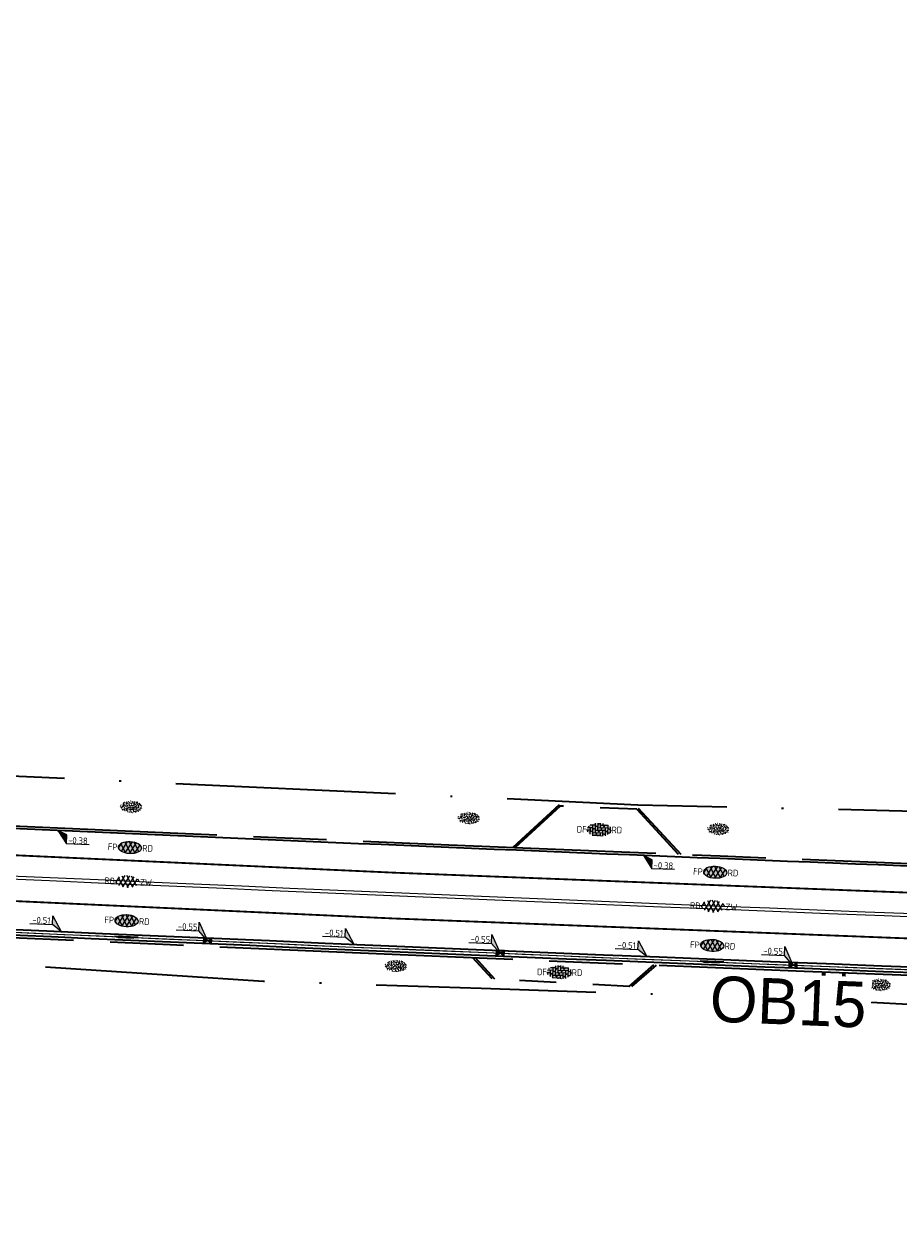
# Model space of a CAD drawing. Header units: metres. Extents: x 0 to 269924, y 0 to 933292.
# Tile 123 of 247: x 133864 to 133912, y 466501 to 466568. Entities that reach past the tile are written whole.
import ezdxf
from ezdxf import colors
from ezdxf.entities.mleader import LeaderData, LeaderLine
from ezdxf.enums import TextEntityAlignment as Align
from ezdxf.math import Vec2, Vec3

# ---------------------------------------------------------------- set-up
doc = ezdxf.new("R2018")
doc.units = ezdxf.units.M
for name, pattern in [('VH-OPSLUITBAND_100X200', [16, 8, -2, 4, -2]), ('VH-OPSLUITBAND_150X250', [24, 16, -2, 4, -2]), ('VW-1-1_STREEP', [2, 1, -1]), ('XX-HIDDEN', [4, 2, -2]), ('XX-PROJECTGRENS', [18, 12, -3, 0, -3])]:
    doc.linetypes.add(name, pattern=pattern)
doc.layers.add('N-WE-GR-GRAS-S', color=7, linetype='Continuous', lineweight=18, true_color=0x00a500)
doc.layers.add('N-WE-RI-HWA_KOLK-S', color=150, linetype='Continuous', lineweight=25, true_color=0x007fff)
for name, color, linetype, lineweight in [('N-WE-KG-GRENS_PROJECT-G', 7, 'XX-PROJECTGRENS', 35), ('N-WE-KL-ET_LS_OV_LICHTMAST-S', 190, 'Continuous', 25), ('N-WE-VH-GOOT-S', 170, 'Continuous', 18), ('N-WE-VH-GOOT_STRAATBAKSTEEN-G', 170, 'Continuous', 35), ('N-WE-VH-KANTOPSLUITING-T18', 10, 'Continuous', 18), ('N-WE-VH-KANTOPSLUITING_OPSLUITBAND_100X200-G', 150, 'VH-OPSLUITBAND_100X200', 35), ('N-WE-VH-KANTOPSLUITING_OPSLUITBAND_150X250-G', 150, 'VH-OPSLUITBAND_150X250', 35), ('N-WE-VH-KANTOPSLUITING_VOORKANTBAND-G', 50, 'Continuous', 35), ('N-WE-VH-MATERIAALGRENS-G', 7, 'XX-HIDDEN', 35), ('N-WE-VH-VERHARDING-T18', 10, 'Continuous', 18), ('N-WE-VH-VERHARDING_ASFALT-S', 7, 'Continuous', 18), ('N-WE-VH-VERHARDING_STRAATBAKSTEEN-S', 7, 'Continuous', 18), ('N-WE-VW-MARKERING_LANGS_STREEP_11_010-G', 7, 'VW-1-1_STREEP', 13), ('X-XX-AL-HOOGTELABEL-S', 7, 'Continuous', 25)]:
    doc.layers.add(name, color=color, linetype=linetype, lineweight=lineweight)
doc.layers.add('X-XX-AL-HULPLIJN-G', color=30, linetype='Continuous', lineweight=18, plot=False)
doc.styles.add('NLCS-ISO', font='NLCS-ISO.ttf')
doc.styles.add('NLCS-ISO-M200-T18', font='NLCS-ISO.ttf', dxfattribs={"height": 0.36})
doc.styles.get("Standard").update_dxf_attribs({"font": 'romand.shx'})

# ---------------------------------------------------------------- blocks, each defined once
blk = doc.blocks.new('*U139')
for p, q in [((2.19, -1.58), (0, 0)), ((0, 0), (1.7, -3.93)), ((1.7, -3.93), (2.19, -1.58)), ((7.77, -5.19), (1.7, -3.93))]:
    blk.add_line(p, q)
blk.add_solid([(2.19, -1.58), (0, 0), (1.7, -3.93)])
at = {"style": 'NLCS-ISO'}
blk.add_attdef('...', text='', height=1.8, rotation=348.3054, dxfattribs=at).set_placement((4.65, -4.97), align=Align.BOTTOM_CENTER)
blk = doc.blocks.new('SVH-GOOT_SYMBOOL-SO')
at = {"color": 7, "linetype": 'Continuous'}
for p, q in [((-0.206, 2.137), (-0.206, -2.217)), ((0, 2.669), (0, -2.669)), ((0.2, 3.125), (0.2, -3.359))]:
    blk.add_line(p, q, dxfattribs=at)
at = {"style": 'NLCS-ISO'}
blk.add_attdef('MATERIAAL', text='', height=1.8, dxfattribs=at).set_placement((-1.098, 0), align=Align.MIDDLE_RIGHT)
blk.add_attdef('KLEUR', text='', height=1.8, dxfattribs=at).set_placement((1.1, 0), align=Align.MIDDLE_LEFT)
blk = doc.blocks.new('*U110')
at = {"lineweight": 30, "flags": 106}
blk.add_attdef('OB', text='', height=0.36, dxfattribs=at).set_placement((0, 0.1), align=Align.BOTTOM_CENTER)
blk = doc.blocks.new('*U248')
for p, q in [((-8.1, 4), (-1.99, 2.94)), ((-1.99, 2.94), (-1.58, 5.31)), ((-1.58, 5.31), (0, 0)), ((0, 0), (-1.99, 2.94))]:
    blk.add_line(p, q)
blk.add_solid([(-1.58, 5.31), (0, 0), (-1.99, 2.94)])
at = {"style": 'NLCS-ISO'}
blk.add_attdef('...', text='', height=1.8, rotation=350.1821, dxfattribs=at).set_placement((-5.12, 3.06), align=Align.BOTTOM_CENTER)
blk = doc.blocks.new('*U517')
for p, q in [((-8.12, 3.53), (-2.04, 2.27)), ((-2.04, 2.27), (-1.56, 4.62)), ((-1.56, 4.62), (0, 0)), ((0, 0), (-2.04, 2.27))]:
    blk.add_line(p, q)
blk.add_solid([(-1.56, 4.62), (0, 0), (-2.04, 2.27)])
at = {"style": 'NLCS-ISO'}
blk.add_attdef('...', text='', height=1.8, rotation=348.3268, dxfattribs=at).set_placement((-5.17, 2.49), align=Align.BOTTOM_CENTER)
blk = doc.blocks.new('*U518')
at = {"layer": 'X-XX-AL-HOOGTELABEL-S', "xscale": 0.2, "yscale": 0.2, "zscale": 0.2, "rotation": 11.58332590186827}
blk.add_blockref('*U517', (0, 0.15), dxfattribs=at).add_auto_attribs({'...': '-0.51'})
blk = doc.blocks.new('*U519')
at = {"layer": 'N-WE-KL-ET_LS_OV_LICHTMAST-S', "color": 0, "linetype": 'ByBlock', "lineweight": -2, "transparency": 16777216}
for p, rotation in [((133866.356, 466517.96), 357.4436504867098), ((133882.341, 466517.263), 357.5584897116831), ((133898.327, 466516.597), 357.6733289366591)]:
    blk.add_blockref('*U518', p, dxfattribs=dict(at, rotation=rotation))
blk = doc.blocks.new('N-SRI-KOLK_STRAAT_450X300-SO')
h = blk.add_hatch(color=256)
h.dxf.hatch_style = 1
h.paths.add_polyline_path([(0, 0), (-1.125, 0.75), (-1.125, -0.75)])
h.paths.add_polyline_path([(1.125, -0.75), (1.125, 0.75), (0, 0)])
for p, q in [((-1.125, -0.75), (1.125, 0.75)), ((1.125, -0.75), (-1.125, 0.75))]:
    blk.add_line(p, q)
at = {"flags": 128}
blk.add_lwpolyline([(-1.125, -0.75), (1.125, -0.75), (1.125, 0.75), (-1.125, 0.75)], close=True, dxfattribs=at)
blk = doc.blocks.new('SVH-SBS_DIKFORMAAT_ELLEBOOG_KL-SO')
h = blk.add_hatch(color=254)
edge = h.paths.add_edge_path()
edge.add_ellipse((1.09, 0.12), major_axis=(3.39, 0), ratio=0.533267, start_angle=0, end_angle=360)
for p, q in [((-2.3, 0), (-1.38, 0)), ((-2.13, 0.69), (-0.69, 0.69)), ((-1.38, 0.69), (-1.38, -1.12)), ((-1.35, 1.38), (0, 1.38)), ((-0.69, 1.38), (-0.69, -1.38)), ((0, 1.84), (0, -0.69)), ((0, 0), (2.76, 0)), ((0.69, 1.92), (0.69, 0)), ((0.69, 0.69), (3.45, 0.69)), ((1.38, 1.93), (1.38, 0.69)), ((1.38, 1.38), (3.54, 1.38)), ((2.07, 1.86), (2.07, 1.38)), ((2.76, 0.69), (2.76, -1.45)), ((3.45, 1.38), (3.45, -1.18)), ((4.14, 0.92), (4.14, -0.67)), ((4.14, 0), (4.48, 0)), ((-2.07, 0), (-2.07, -0.54)), ((-0.8, -1.38), (1.38, -1.38)), ((-0.69, -0.69), (2.07, -0.69)), ((0.69, -1.38), (0.69, -1.67)), ((1.38, -0.69), (1.38, -1.68)), ((2.07, 0), (2.07, -1.61)), ((2.76, -1.38), (2.98, -1.38)), ((3.45, -0.69), (4.12, -0.69))]:
    blk.add_line(p, q)
for centre in [(-0.35, 0.34), (0.34, 1.03), (1.03, 1.72), (1.72, 0.34), (2.41, 1.03), (3.79, 0.34), (-1.04, -0.35), (0.34, -1.04), (1.03, -0.35), (2.41, -1.04), (3.11, -0.35)]:
    blk.add_circle(centre, 0.0881)
for centre, start, end in [((-1.73, 1.03), 158.9124, 101.1902), ((1.72, -1.73), 59.0911, 132.3433)]:
    blk.add_arc(centre, 0.0881, start, end)
at = {"style": 'NLCS-ISO'}
blk.add_attdef('FORMAAT', text='', height=1.8, dxfattribs=at).set_placement((-2.3, 0.12), align=Align.MIDDLE_RIGHT)
blk.add_attdef('KLEUR', text='', height=1.8, dxfattribs=at).set_placement((4.49, 0.12), align=Align.MIDDLE_LEFT)
at = {"style": 'NLCS-ISO', "flags": 1}
blk.add_attdef('FUNCTIE', text='', height=1.8, dxfattribs=at).set_placement((0.12, -3.58), align=Align.MIDDLE_CENTER)
blk = doc.blocks.new('SVH-ASFALT_KL-SO')
at = {"ltscale": 0.1}
for p, q in [((-3.32, -0.4), (-2.47, 1.08)), ((-1.25, -1.65), (-2.73, 0.92)), ((-2.51, -1.23), (-0.92, 1.53)), ((0.09, -1.73), (-1.71, 1.38)), ((-1.45, -1.61), (0.37, 1.54)), ((1.26, -1.54), (-0.53, 1.56)), ((-0.24, -1.74), (1.52, 1.29)), ((2.29, -1.09), (0.8, 1.48)), ((1.15, -1.58), (2.49, 0.75)), ((2.91, 0.06), (2.53, 0.71)), ((-2.96, -0.91), (-3.37, -0.2))]:
    blk.add_line(p, q, dxfattribs=at)
at = {"style": 'NLCS-ISO'}
blk.add_attdef('FUNCTIE_VERHARDING', text='', height=1.8, dxfattribs=at).set_placement((-3.62, -0.09), align=Align.MIDDLE_RIGHT)
blk.add_attdef('KLEUR', text='', height=1.8, dxfattribs=at).set_placement((3.17, -0.09), align=Align.MIDDLE_LEFT)
at = {"style": 'NLCS-ISO', "flags": 1}
blk.add_attdef('FUNCTIE', text='', height=1.8, dxfattribs=at).set_placement((0.12, -3.58), align=Align.MIDDLE_CENTER)
blk = doc.blocks.new('SVH-ASFALT_FP_KL-SO')
at = {"true_color": 0xa50000}
h = blk.add_hatch(color=14, dxfattribs=at)
h.dxf.hatch_style = 1
edge = h.paths.add_edge_path()
edge.add_ellipse((0, 0), major_axis=(0.631, 0), ratio=0.525613, start_angle=0, end_angle=360)
at = {"ltscale": 0.1}
for p, q in [((-0.619, -0.063), (-0.448, 0.233)), ((-0.204, -0.314), (-0.501, 0.201)), ((-0.457, -0.228), (-0.139, 0.323)), ((0.063, -0.33), (-0.296, 0.292)), ((-0.244, -0.305), (0.12, 0.325)), ((0.298, -0.292), (-0.061, 0.33)), ((-0.002, -0.331), (0.349, 0.276)), ((0.503, -0.2), (0.206, 0.313)), ((0.275, -0.298), (0.544, 0.168)), ((0.628, 0.028), (0.552, 0.16)), ((-0.547, -0.165), (-0.629, -0.023))]:
    blk.add_line(p, q, dxfattribs=at)
at = {"layer": 'X-XX-AL-HULPLIJN-G'}
blk.add_ellipse((0, 0), major_axis=(0.631, 0), ratio=0.525613, dxfattribs=at)
at = {"style": 'NLCS-ISO'}
blk.add_attdef('RB', text='', height=0.36, dxfattribs=at).set_placement((-0.679, 0), align=Align.MIDDLE_RIGHT)
blk.add_attdef('RD', text='', height=0.36, dxfattribs=at).set_placement((0.679, 0), align=Align.MIDDLE_LEFT)
blk = doc.blocks.new('SGR-GRAS_01-SO')
at = {"ltscale": 0.1}
for p, q in [((-1.96, -0.07), (-1.98, 0)), ((-1.93, 0.19), (-1.93, 0.24)), ((-1.89, 0.24), (-1.92, 0.25)), ((-1.67, 0.02), (-1.6, 0.04)), ((-1.6, 0.24), (-1.65, 0.29)), ((-1.53, 0.32), (-1.6, 0.35)), ((-1.45, 0.64), (-1.52, 0.66)), ((-1.52, 0.19), (-1.44, 0.19)), ((-1.47, 0.58), (-1.48, 0.65)), ((-1.43, 0.48), (-1.35, 0.5)), ((-1.36, 0.21), (-1.43, 0.23)), ((-1.42, 0.13), (-1.36, 0.17)), ((-1.38, 0.11), (-1.32, 0.16)), ((-1.37, 0.01), (-1.38, 0.08)), ((-1.33, 0.11), (-1.33, 0.19)), ((-1.3, 0.76), (-1.32, 0.77)), ((-1.28, 0.68), (-1.28, 0.76)), ((-1.17, 0.39), (-1.23, 0.43)), ((-1.17, 0.24), (-1.22, 0.29)), ((-1.15, 0.65), (-1.21, 0.7)), ((-1.11, 0.17), (-1.04, 0.19)), ((-1.03, 0.03), (-1.1, 0.07)), ((-0.94, 0.84), (-1, 0.88)), ((-0.97, 0.51), (-0.92, 0.57)), ((-0.89, 0.5), (-0.97, 0.52)), ((-0.94, 0.19), (-0.87, 0.19)), ((-0.92, 0.42), (-0.86, 0.46)), ((-0.89, 0.81), (-0.82, 0.81)), ((-0.87, 0.66), (-0.89, 0.73)), ((-0.8, 0.06), (-0.88, 0.08)), ((-0.87, 0.62), (-0.8, 0.64)), ((-0.8, 0.47), (-0.87, 0.51)), ((-0.75, 0.24), (-0.8, 0.29)), ((-0.77, 0.09), (-0.79, 0.16)), ((-0.73, 0.65), (-0.78, 0.7)), ((-0.74, 0.03), (-0.73, 0.11)), ((-0.67, 0.11), (-0.73, 0.14)), ((-0.69, 0.61), (-0.68, 0.68)), ((-0.58, 0.92), (-0.64, 0.96)), ((-0.56, 0.92), (-0.51, 0.97)), ((-0.56, 0.32), (-0.48, 0.34)), ((-0.44, 0.55), (-0.51, 0.59)), ((-0.43, 0.78), (-0.5, 0.8)), ((-0.42, 0.71), (-0.36, 0.74)), ((-0.34, 0.35), (-0.41, 0.37)), ((-0.32, 0.24), (-0.38, 0.29)), ((-0.31, 0.19), (-0.37, 0.22)), ((-0.37, 0.19), (-0.29, 0.19)), ((-0.31, 0.65), (-0.36, 0.7)), ((-0.32, 0.81), (-0.24, 0.81)), ((-0.32, 0.77), (-0.24, 0.79)), ((-0.28, 0.73), (-0.29, 0.81)), ((-0.21, 1), (-0.27, 1.03)), ((-0.24, 0.02), (-0.17, 0.04)), ((-0.18, 0.17), (-0.19, 0.24)), ((-0.08, 0.63), (-0.14, 0.67)), ((-0.14, -0.04), (-0.14, 0.03)), ((-0.09, 0.53), (-0.09, 0.6)), ((-0.08, 0.16), (-0.03, 0.21)), ((-0.07, 0.19), (0, 0.23)), ((0.06, 0.27), (-0.01, 0.3)), ((0, 0.47), (0.07, 0.49)), ((0.1, 0.24), (0.05, 0.29)), ((0.13, 0.64), (0.06, 0.66)), ((0.07, 0.99), (0.14, 1.03)), ((0.12, 0.65), (0.07, 0.7)), ((0.22, 0.2), (0.15, 0.22)), ((0.21, 0.19), (0.28, 0.19)), ((0.29, 0.71), (0.22, 0.75)), ((0.24, 0.92), (0.31, 0.94)), ((0.26, 0.81), (0.33, 0.81)), ((0.32, 0.81), (0.3, 0.89)), ((0.31, 0.17), (0.39, 0.19)), ((0.32, 0.57), (0.38, 0.62)), ((0.42, 0.34), (0.36, 0.38)), ((0.42, 0.25), (0.4, 0.32)), ((0.43, 0.48), (0.49, 0.51)), ((0.53, 0.24), (0.47, 0.29)), ((0.54, 0.65), (0.49, 0.7)), ((0.56, -0.02), (0.49, 0.02)), ((0.5, 0.45), (0.51, 0.53)), ((0.59, 0.93), (0.52, 0.94)), ((0.55, 0.62), (0.63, 0.64)), ((0.65, 0.79), (0.58, 0.83)), ((0.68, 0.49), (0.61, 0.51)), ((0.77, 0.05), (0.7, 0.07)), ((0.78, 0.42), (0.72, 0.46)), ((0.78, 0.19), (0.86, 0.19)), ((0.83, 0.81), (0.91, 0.81)), ((0.92, 0.06), (0.85, 0.09)), ((0.87, 0.31), (0.94, 0.33)), ((0.95, 0.24), (0.9, 0.29)), ((0.91, 0.89), (0.91, 0.92)), ((0.97, 0.65), (0.91, 0.7)), ((0.93, 0.76), (0.99, 0.8)), ((1.01, 0.87), (0.95, 0.91)), ((1.01, 0.33), (1, 0.4)), ((1.15, 0.78), (1.08, 0.8)), ((1.15, 0.5), (1.08, 0.54)), ((1.1, 0.38), (1.1, 0.45)), ((1.11, 0.77), (1.18, 0.79)), ((1.24, 0.34), (1.17, 0.36)), ((1.18, 0.01), (1.26, 0.03)), ((1.21, 0.21), (1.26, 0.26)), ((1.28, 0.14), (1.22, 0.17)), ((1.28, 0.25), (1.35, 0.29)), ((1.37, 0.24), (1.32, 0.29)), ((1.39, 0.65), (1.34, 0.7)), ((1.36, 0.19), (1.43, 0.19)), ((1.42, 0.46), (1.5, 0.48)), ((1.51, 0.58), (1.44, 0.62)), ((1.64, 0.21), (1.58, 0.25)), ((1.61, 0.41), (1.59, 0.48)), ((1.69, 0.3), (1.7, 0.37)), ((1.79, 0.19), (1.72, 0.21)), ((1.74, 0.16), (1.81, 0.18)), ((1.8, 0.24), (1.75, 0.29)), ((1.93, 0.19), (1.95, 0.19)), ((-1.92, -0.16), (-1.85, -0.12)), ((-1.82, -0.08), (-1.9, -0.06)), ((-1.76, -0.13), (-1.82, -0.09)), ((-1.78, -0.3), (-1.73, -0.25)), ((-1.62, -0.5), (-1.69, -0.46)), ((-1.63, -0.57), (-1.68, -0.52)), ((-1.61, -0.17), (-1.67, -0.11)), ((-1.57, -0.44), (-1.49, -0.44)), ((-1.54, -0.66), (-1.5, -0.64)), ((-1.4, -0.05), (-1.46, -0.01)), ((-1.38, -0.46), (-1.38, -0.39)), ((-1.35, -0.28), (-1.28, -0.26)), ((-1.27, -0.23), (-1.34, -0.21)), ((-1.26, -0.42), (-1.33, -0.38)), ((-1.27, -0.56), (-1.28, -0.48)), ((-1.21, -0.57), (-1.26, -0.52)), ((-1.18, -0.67), (-1.25, -0.65)), ((-1.19, -0.17), (-1.24, -0.11)), ((-1.13, -0.78), (-1.19, -0.75)), ((-1.06, -0.39), (-1, -0.35)), ((-1.04, -0.58), (-0.97, -0.57)), ((-0.99, -0.44), (-0.92, -0.44)), ((-0.9, -0.34), (-0.96, -0.3)), ((-0.9, -0.65), (-0.84, -0.6)), ((-0.84, -0.94), (-0.85, -0.93)), ((-0.78, -0.57), (-0.84, -0.52)), ((-0.76, -0.7), (-0.83, -0.67)), ((-0.76, -0.17), (-0.82, -0.11)), ((-0.8, -0.13), (-0.73, -0.11)), ((-0.71, -0.38), (-0.79, -0.36)), ((-0.79, -0.54), (-0.78, -0.46)), ((-0.72, -0.89), (-0.65, -0.87)), ((-0.71, -0.9), (-0.64, -0.86)), ((-0.62, -0.82), (-0.7, -0.8)), ((-0.67, -0.48), (-0.69, -0.4)), ((-0.53, -0.26), (-0.6, -0.22)), ((-0.58, -0.99), (-0.59, -0.97)), ((-0.57, -0.1), (-0.5, -0.06)), ((-0.49, -0.25), (-0.44, -0.19)), ((-0.48, -0.44), (-0.41, -0.42)), ((-0.4, -0.63), (-0.46, -0.59)), ((-0.38, -0.98), (-0.43, -0.93)), ((-0.42, -0.44), (-0.34, -0.44)), ((-0.36, -0.57), (-0.41, -0.52)), ((-0.34, -0.17), (-0.39, -0.11)), ((-0.26, -0.99), (-0.33, -0.95)), ((-0.25, -0.09), (-0.32, -0.07)), ((-0.17, -0.18), (-0.24, -0.14)), ((-0.16, -0.53), (-0.23, -0.51)), ((-0.21, -0.61), (-0.15, -0.58)), ((-0.19, -0.62), (-0.19, -0.54)), ((-0.17, -0.74), (-0.1, -0.72)), ((-0.07, -0.97), (-0.14, -0.95)), ((-0.04, -0.55), (-0.1, -0.51)), ((-0.08, -0.4), (-0.09, -0.32)), ((-0.01, -1.01), (0.04, -0.95)), ((0.05, -0.98), (0, -0.93)), ((0.07, -0.57), (0.01, -0.52)), ((0.02, -0.96), (0.01, -0.89)), ((0.08, -0.17), (0.03, -0.11)), ((0.1, -0.91), (0.03, -0.88)), ((0.07, -0.29), (0.14, -0.27)), ((0.19, -0.1), (0.13, -0.06)), ((0.16, -0.44), (0.23, -0.44)), ((0.17, -1.04), (0.22, -1.02)), ((0.31, -0.24), (0.24, -0.22)), ((0.33, -0.47), (0.26, -0.43)), ((0.29, -0.33), (0.35, -0.29)), ((0.4, -0.68), (0.32, -0.66)), ((0.39, -0.6), (0.45, -0.55)), ((0.39, -0.59), (0.46, -0.57)), ((0.4, -0.69), (0.41, -0.62)), ((0.46, -0.83), (0.4, -0.8)), ((0.47, -0.98), (0.42, -0.93)), ((0.49, -0.57), (0.44, -0.52)), ((0.45, -0.12), (0.46, -0.05)), ((0.51, -0.17), (0.45, -0.11)), ((0.52, -0.32), (0.5, -0.24)), ((0.62, -0.88), (0.6, -0.81)), ((0.63, -0.14), (0.7, -0.12)), ((0.69, -0.39), (0.62, -0.35)), ((0.64, -0.84), (0.71, -0.81)), ((0.7, -0.89), (0.77, -0.88)), ((0.73, -0.44), (0.81, -0.44)), ((0.82, -0.76), (0.76, -0.72)), ((0.78, -0.04), (0.85, 0)), ((0.86, -0.39), (0.79, -0.37)), ((0.8, -0.19), (0.85, -0.14)), ((0.86, -0.94), (0.84, -0.93)), ((0.91, -0.57), (0.86, -0.52)), ((0.93, -0.17), (0.88, -0.11)), ((0.95, -0.83), (0.88, -0.81)), ((0.94, -0.44), (1.01, -0.42)), ((1.05, -0.31), (0.99, -0.27)), ((1, -0.77), (1, -0.7)), ((1.05, -0.2), (1.05, -0.12)), ((1.11, -0.24), (1.1, -0.16)), ((1.19, -0.68), (1.12, -0.64)), ((1.14, -0.56), (1.21, -0.52)), ((1.21, -0.8), (1.2, -0.73)), ((1.33, -0.1), (1.26, -0.08)), ((1.26, -0.75), (1.33, -0.73)), ((1.34, -0.57), (1.29, -0.52)), ((1.36, -0.17), (1.3, -0.11)), ((1.31, -0.44), (1.38, -0.44)), ((1.42, -0.23), (1.35, -0.19)), ((1.42, -0.54), (1.35, -0.52)), ((1.55, -0.6), (1.49, -0.56)), ((1.5, -0.29), (1.57, -0.27)), ((1.64, -0.27), (1.65, -0.2)), ((1.64, -0.27), (1.7, -0.23)), ((1.68, -0.55), (1.74, -0.5)), ((1.71, -0.16), (1.69, -0.09)), ((1.78, -0.15), (1.71, -0.11)), ((1.71, -0.52), (1.71, -0.52)), ((1.78, -0.17), (1.73, -0.11)), ((1.88, -0.25), (1.81, -0.23))]:
    blk.add_line(p, q, dxfattribs=at)
at = {"ltscale": 0.1, "style": 'NLCS-ISO'}
blk.add_attdef('TYPE', text='', height=0.5, dxfattribs=at).set_placement((3.47, -0.02), align=Align.MIDDLE_CENTER)

msp = doc.modelspace()

# ---------------------------------------------------------------- linework, layer by layer
at = {"layer": 'N-WE-KG-GRENS_PROJECT-G', "flags": 128}
msp.add_lwpolyline([(133942.152, 466524.013), (133955.533, 466522.507), (133956.145, 466521.626), (133962.811, 466521.355), (133963.543, 466522.67), (133965.054, 466522.563), (133965.551, 466521.193), (133981.5, 466520.334), (133981.565, 466520.896), (133982.028, 466520.86), (133994.134, 466520.33), (133994.151, 466519.671), (134009.067, 466519.478), (134013.911, 466519.512), (134027.732, 466519.636), (134028.693, 466519.554), (134034.796, 466519.611), (134050.86, 466519.659), (134068.501, 466520.152), (134071.254, 466520.237), (134077.26, 466520.692), (134094.041, 466522.635), (134101.385, 466523.282), (134101.428, 466523.91), (134128.995, 466527.092), (134141.938, 466528.627), (134148.421, 466529.392), (134148.476, 466529.087), (134157.108, 466530.24), (134157.762, 466530.339), (134157.953, 466529.076), (134163.706, 466529.946), (134172.69, 466531.055), (134201.838, 466535.069), (134202.197, 466534.878), (134203.304, 466535.042), (134208.161, 466535.722), (134214.682, 466536.673), (134215.15, 466536.846), (134235.766, 466539.754), (134239.587, 466540.449), (134251.117, 466542.218), (134251.536, 466542.09), (134264.479, 466543.833), (134264.487, 466544.317), (134273.56, 466545.641), (134273.608, 466545.287), (134285.679, 466546.863), (134299.118, 466548.971), (134309.192, 466550.345), (134329.805, 466553.659), (134341.526, 466555.206), (134346.97, 466556.112), (134351.977, 466556.025), (134358.949, 466556.887), (134359.186, 466557.313), (134365.426, 466557.917), (134389.225, 466560.758), (134395.395, 466561.519), (134400.633, 466562.019), (134418.638, 466563.907), (134426.404, 466566.343), (134432.472, 466567.14), (134437.532, 466567.422), (134444.848, 466568.25), (134448.277, 466568.388), (134484.594, 466572.762), (134486.539, 466572.966), (134490.599, 466573.546), (134498.499, 466574.536), (134514.318, 466576.701), (134542.397, 466581.367), (134546.702, 466582.122), (134551.593, 466582.441), (134551.871, 466583.179), (134557.906, 466584.406), (134558.276, 466584.115), (134567.36, 466586.004), (134582.717, 466588.715), (134583.108, 466588.972), (134590.444, 466590.398), (134630.038, 466598.271), (134633.264, 466598.923), (134632.087, 466604.993), (134646.051, 466607.537), (134647.414, 466607.429), (134666.972, 466611.405), (134675.342, 466617.463), (134674.819, 466607.593), (134696.995, 466610.537), (134702.172, 466611.327), (134706.525, 466612.071), (134709.085, 466612.323), (134712.087, 466612.776), (134715, 466613.203), (134716.349, 466613.229), (134723.364, 466613.968), (134738.981, 466616.639), (134746.062, 466617.28), (134746.09, 466616.641), (134760.121, 466618.861), (134759.993, 466619.829), (134768.446, 466621.137), (134784.615, 466623.738), (134787.541, 466625.072), (134796.772, 466626.479), (134796.899, 466625.715), (134813.878, 466628.545), (134820.226, 466629.584), (134847.68, 466634.234), (134881.79, 466639.204), (134881.926, 466639.532), (134884.43, 466640.009), (134893.797, 466641.711), (134903.085, 466643.328), (134904.138, 466643.527), (134920.265, 466646.374), (134921.332, 466646.578), (134937.367, 466649.518), (134938.501, 466649.708), (134961.555, 466654.096), (134967.764, 466655.262), (134974.722, 466656.563), (134984.23, 466658.491), (134992.023, 466659.998), (134995.809, 466660.766), (135000.442, 466661.693), (135009.695, 466663.648), (135010.659, 466663.869), (135018.832, 466665.618), (135021.92, 466666.314), (135034.093, 466668.943), (135034.161, 466668.769), (135043.8, 466670.832), (135059.084, 466674.02), (135068.771, 466676.078), (135083.089, 466679.034), (135091.902, 466680.993), (135097.488, 466682.166), (135104.831, 466683.651), (135116.534, 466686.231), (135119.892, 466686.792), (135126.3, 466688.013), (135127.347, 466688.196), (135130.448, 466688.891), (135135.602, 466689.887), (135140.19, 466691.518), (135166.592, 466696.94), (135182.368, 466700.724), (135201.902, 466704.748), (135203.941, 466705.082), (135209.867, 466705.957), (135217.801, 466707.782), (135228.821, 466709.933), (135242.391, 466712.598), (135277.698, 466719.723), (135279.457, 466720.111), (135279.55, 466721.578), (135288.178, 466723.073), (135350.963, 466735.305), (135501.986, 466763.685), (135501.162, 466761.839), (135525.132, 466766.833), (135533.639, 466768.672), (135569.042, 466775.188), (135582.767, 466777.378), (135584.022, 466777.634), (135585.675, 466776.264, 0.01918), (135652.451, 466792.01), (135652.891, 466793.457), (135660.981, 466795.919), (135661.574, 466796.074), (135664.481, 466796.836), (135665.946, 466796.651), (135673.558, 466799.328), (135680.977, 466801.739), (135687.276, 466804.201), (135692.547, 466806.295), (135705.432, 466809.743), (135712.094, 466810.706), (135728.145, 466817.035), (135760.285, 466825.832), (135773.458, 466829.179), (135789.116, 466834.08), (135813.029, 466842.892), (135823.352, 466846.718), (135839.426, 466852.91), (135860.96, 466860.89), (135867.928, 466863.26), (135895.199, 466872.784), (135899.312, 466861.8), (135873.359, 466852.082), (135873.188, 466848.843), (135867.814, 466846.669), (135856.104, 466842.036), (135847.253, 466838.505), (135830.033, 466832.514), (135818.854, 466828.652), (135812.865, 466826.949), (135808.959, 466825.804), (135805.053, 466824.658), (135770.731, 466814.307), (135766.971, 466812.016), (135761.879, 466808.079), (135757.591, 466807.133), (135743.839, 466803.566), (135724.075, 466798.35), (135721.275, 466798.229), (135720.422, 466801.401), (135715.133, 466799.834), (135698.553, 466794.754), (135698.279, 466793.693), (135686.038, 466790.352), (135686.038, 466789.248), (135686.038, 466787.562), (135681.985, 466786.092), (135677.719, 466785.319), (135623.458, 466770.711), (135607.41, 466767.662), (135584.355, 466763.142), (135577.091, 466761.475), (135570.47, 466760.803), (135524.714, 466753.103), (135522.642, 466752.878), (135515.666, 466751.661), (135498.388, 466748.218), (135460.498, 466741.759), (135438.515, 466737.953), (135402.134, 466731.048), (135401.842, 466732.671), (135396.111, 466731.637), (135390.927, 466730.659), (135374.008, 466727.423), (135342.463, 466720.896), (135337.831, 466720.249), (135332.781, 466719.412), (135316.41, 466716.549), (135312.764, 466716.512), (135301.04, 466714.003), (135296.667, 466713.077), (135288.078, 466711.338), (135288.031, 466710.414), (135288.066, 466708.643), (135283.612, 466707.738), (135244.114, 466700.084), (135242.59, 466702.114), (135218.779, 466697.088), (135216.4, 466696.736), (135207.126, 466694.996), (135197.842, 466693.22), (135196.987, 466690.777), (135188.214, 466689.009), (135186.218, 466690.919), (135157.953, 466685.339), (135157.545, 466682.623), (135152.388, 466681.564), (135151.517, 466683.806), (135135.729, 466680.62), (135134.464, 466677.149), (135128.184, 466675.854), (135125.788, 466678.571), (135109.606, 466675.114), (135107.871, 466673.543), (135107.871, 466672.134), (135099.469, 466670.442), (135080.265, 466666.625), (135079.406, 466666.151), (135069.61, 466664.202), (135057.638, 466661.759), (135035.803, 466657.155), (135033.723, 466658.689), (135013.618, 466654.679), (135014.198, 466652.086), (135012.612, 466651.731), (135012.176, 466654.16), (134999.525, 466651.581), (134981.058, 466648.065), (134978.74, 466647.609), (134978.586, 466647.723), (134973.29, 466646.777), (134967.912, 466645.754), (134966.071, 466645.409), (134952.75, 466642.776), (134952.592, 466643.577), (134951.246, 466643.315), (134944.955, 466642.097), (134940.872, 466641.345), (134939.907, 466640.789), (134925.329, 466637.906), (134925.171, 466637.877), (134925.333, 466636.966), (134925.553, 466635.733), (134922.159, 466635.157), (134921.983, 466636.201), (134920.712, 466635.973), (134906.644, 466633.431), (134906.509, 466633.768), (134899.927, 466632.517), (134896.041, 466630.574), (134862.297, 466626.202), (134861.423, 466623.924), (134854.723, 466622.819), (134853.222, 466624.597), (134834.721, 466621.381), (134818.755, 466618.638), (134803.128, 466616.182), (134801.097, 466614.744), (134787.48, 466613.242), (134768.983, 466610.888), (134755.14, 466609.258), (134754.957, 466609.237), (134754.786, 466610.217), (134731.872, 466606.359), (134713.4, 466603.055), (134699.607, 466600.717), (134685.428, 466598.156), (134675.878, 466596.194), (134672.276, 466595.656), (134668.91, 466595.016), (134645.926, 466591.058), (134638.577, 466590.001), (134611.474, 466584.899), (134601.717, 466583.131), (134600.6, 466582.901), (134592.762, 466581.44), (134575.118, 466578.109), (134569.726, 466577.127), (134558.057, 466574.923), (134547.369, 466573.132), (134538.23, 466571.522), (134531.355, 466570.551), (134524.272, 466569.346), (134519.026, 466568.326), (134515.39, 466567.719), (134505.384, 466563.341), (134500.986, 466562.643), (134495.881, 466561.909), (134495.823, 466562.312), (134492.204, 466563.642), (134484.398, 466562.518), (134478.905, 466561.786), (134469.843, 466560.533), (134464.536, 466559.742), (134456.919, 466558.745), (134448.033, 466557.687), (134433.208, 466556.61), (134412.104, 466554.577), (134407.553, 466554.101), (134387.467, 466551.741), (134381.785, 466550.955), (134364.962, 466548.659), (134360.191, 466548.481), (134354.944, 466547.628), (134324.113, 466542.837), (134319.685, 466541.923), (134312.466, 466540.844), (134307.061, 466539.9), (134305.527, 466540.739), (134283.993, 466537.831), (134278.004, 466536.268), (134260.392, 466533.941), (134253.899, 466532.65), (134244.867, 466531.618), (134227.961, 466528.835), (134196.876, 466524.748), (134191.294, 466524.652), (134189.441, 466519.487), (134180.543, 466523.251), (134138.079, 466517.961), (134135.279, 466517.668), (134120.646, 466515.791), (134115.858, 466514.998), (134094.415, 466512.788), (134094.483, 466512.133), (134077.905, 466510.692), (134056.132, 466509.19), (134043.898, 466509.02), (134033.049, 466509.242), (134023.923, 466509.529), (134011.048, 466510.262), (134011.12, 466510.989), (133978.031, 466511.971), (133977.492, 466511.386), (133976.525, 466511.415), (133970.93, 466511.61), (133940.859, 466512.853), (133936.339, 466513.04), (133926.354, 466513.566), (133918.767, 466513.929), (133914.845, 466514.016), (133909.555, 466514.279), (133907.78, 466514.373), (133898.183, 466514.701), (133889.291, 466514.99), (133877.411, 466515.387), (133865.169, 466516.189), (133858.598, 466516.511), (133853.557, 466516.784), (133840.824, 466517.534), (133833.647, 466517.757), (133833.706, 466517.421), (133832.853, 466517.458), (133826.979, 466517.575), (133808.076, 466518.296), (133803.308, 466518.179), (133802.56, 466518.555), (133780.072, 466520.153), (133779.6, 466519.291), (133774.066, 466519.538), (133773.735, 466520.559), (133740.527, 466522.642), (133713.376, 466524.159), (133705.703, 466524.636), (133705.709, 466526.266), (133685.059, 466527.583), (133660.563, 466529.253), (133639.129, 466529.346), (133622.453, 466530.286), (133616.388, 466530.543), (133614.494, 466530.624), (133604.393, 466531.597), (133597.464, 466531.465), (133574.3, 466531.955), (133566.695, 466531.543), (133561.32, 466531.616), (133554.142, 466531.627), (133545.309, 466531.719), (133535.509, 466531.795), (133530.483, 466531.897), (133499.098, 466532.845), (133498.91, 466530.624), (133497.604, 466522.359), (133448.566, 466524.379), (133448.421, 466522.59), (133414.567, 466524.034), (133414.497, 466533.241), (133401.904, 466533.723), (133353.812, 466535.745), (133352.26, 466536.139), (133333.107, 466536.524), (133333.343, 466545.829), (133369.152, 466544.714), (133381.325, 466544.396), (133400.699, 466543.637), (133404.005, 466543.551), (133435.456, 466542.61), (133435.456, 466542.277), (133451.526, 466541.628), (133467.883, 466541.235), (133477.659, 466542.034), (133509.103, 466541.442), (133515.138, 466541.284), (133519.939, 466540.992), (133525.525, 466540.798), (133532.518, 466540.097), (133548.147, 466539.778), (133548.297, 466540.601), (133555.22, 466540.722), (133564.265, 466540.558), (133565.06, 466540.188), (133570.074, 466540.025), (133574.07, 466539.875), (133576.623, 466539.795), (133577.163, 466540.007), (133601.21, 466539.677), (133602.809, 466541.635), (133610.483, 466541.448), (133611.878, 466539.353), (133618.8, 466539.154), (133622.331, 466538.943), (133622.362, 466539.485), (133627.247, 466539.274), (133627.305, 466538.709), (133642.487, 466537.733), (133654.92, 466537.235), (133674.71, 466536.649), (133674.766, 466536.962), (133682.638, 466536.639), (133685.084, 466535.631), (133701.924, 466534.36), (133703.6, 466534.856), (133708.504, 466534.396), (133731.895, 466532.391), (133737.992, 466531.942), (133749.854, 466530.901), (133752.15, 466530.77), (133756.921, 466530.655), (133767.535, 466530.109), (133779.853, 466530.016), (133787.77, 466529.934), (133810.905, 466528.967), (133832.384, 466528.238), (133837.192, 466527.837), (133897.841, 466525.036)], format="xyb", close=True, dxfattribs=at)
at = {"layer": 'N-WE-VH-GOOT_STRAATBAKSTEEN-G'}
msp.add_lwpolyline([(133341.192, 466538.034), (133548.299, 466533.099), (133604.484, 466532.752, -0.012398), (133694.641, 466528.294), (133747.111, 466524.328, 0.006097), (133941.572, 466515.108, 0.02139), (134085.33, 466514.138, 0.018724), (134137.889, 466519.445, 0.007401), (134227.449, 466531.463), (134342.22, 466547.549), (134354.896, 466549.127)], format="xyb", dxfattribs=at)
at = {"layer": 'N-WE-VH-KANTOPSLUITING_OPSLUITBAND_100X200-G'}
for points in [[(133893.545, 466525.032), (133891.015, 466522.703)], [(133897.866, 466524.854), (133900.195, 466522.326)], [(133889.892, 466515.519), (133888.819, 466516.689)], [(133897.526, 466515.106), (133898.873, 466516.275)], [(133907.9, 466514.417), (133907.959, 466515.911)], [(133909.101, 466514.353), (133909.16, 466515.864)]]:
    msp.add_lwpolyline(points, dxfattribs=at)
at = {"layer": 'N-WE-VH-KANTOPSLUITING_OPSLUITBAND_150X250-G', "flags": 128}
for points in [[(133803.113, 466520.735, 0.00434), (133941.553, 466514.658, 0.021391), (134085.352, 466513.689, 0.018725), (134137.947, 466518.998, 0.0074), (134227.513, 466531.018), (134342.279, 466547.103), (134357.862, 466549.043), (134370.399, 466550.491), (134396.702, 466553.651), (134410.894, 466555.167), (134423.677, 466556.499), (134434.291, 466557.562), (134443.264, 466558.511), (134460.798, 466560.369), (134480.489, 466562.873), (134486.856, 466563.749), (134497.101, 466565.414), (134501.62, 466566.211)], [(133858.873, 466524.109), (133862.869, 466523.923, 0.002476), (133941.812, 466520.753, 0.021385), (134085.05, 466519.782, 0.018716), (134137.166, 466525.049, 0.007407), (134226.64, 466537.055), (134341.479, 466553.15), (134357.135, 466555.1), (134369.685, 466556.55), (134396.014, 466559.712), (134410.254, 466561.233), (134423.057, 466562.567), (134434.075, 466563.671), (134435.475, 466563.82), (134445.045, 466564.834), (134456.115, 466566.007), (134460.09, 466566.428)]]:
    msp.add_lwpolyline(points, format="xyb", dxfattribs=at)
at = {"layer": 'N-WE-VH-KANTOPSLUITING_VOORKANTBAND-G', "flags": 128}
for points in [[(133803.121, 466520.885, 0.00434), (133941.56, 466514.808, 0.02139), (134085.345, 466513.838, 0.018725), (134137.927, 466519.147, 0.0074), (134227.492, 466531.166), (134342.26, 466547.251), (134357.844, 466549.192), (134370.381, 466550.64), (134396.685, 466553.8), (134410.879, 466555.316), (134423.662, 466556.648), (134434.337, 466557.718), (134443.187, 466558.654), (134460.781, 466560.518), (134480.47, 466563.022), (134486.834, 466563.897), (134497.076, 466565.562), (134611.302, 466585.708), (134638.644, 466590.605), (134674.736, 466596.922), (134713.523, 466603.885), (134725.136, 466605.892), (134795.068, 466617.445), (134824.131, 466622.682)], [(134683.128, 466604.321), (134673.723, 466602.633), (134637.633, 466596.316), (134610.287, 466591.418), (134496.107, 466571.28), (134485.974, 466569.633), (134479.709, 466568.772), (134476.477, 466568.361), (134460.109, 466566.28), (134456.131, 466565.858), (134444.999, 466564.678), (134435.552, 466563.677), (134434.09, 466563.522), (134423.072, 466562.418), (134410.27, 466561.084), (134396.031, 466559.563), (134369.703, 466556.401), (134357.153, 466554.951), (134341.499, 466553.001), (134226.661, 466536.907, -0.007407), (134137.185, 466524.9, -0.018717), (134085.057, 466519.632, -0.021385), (133941.805, 466520.603, -0.002476), (133862.862, 466523.773)]]:
    msp.add_lwpolyline(points, format="xyb", dxfattribs=at)
for points in [[(133893.613, 466524.959), (133891.157, 466522.697)], [(133897.792, 466524.786), (133900.054, 466522.332)], [(133890.035, 466515.511), (133888.96, 466516.683)], [(133897.382, 466515.114), (133898.727, 466516.281)], [(133908, 466514.412), (133908.059, 466515.907)], [(133909.001, 466514.358), (133909.06, 466515.868)]]:
    msp.add_lwpolyline(points, dxfattribs=at)
at = {"layer": 'N-WE-VH-MATERIAALGRENS-G'}
for points in [[(133897.792, 466524.786), (133893.613, 466524.959)], [(133897.382, 466515.114), (133890.035, 466515.511)], [(133908, 466514.412), (133909.001, 466514.358)]]:
    msp.add_lwpolyline(points, dxfattribs=at)
at = {"layer": 'N-WE-VW-MARKERING_LANGS_STREEP_11_010-G', "ltscale": 5, "const_width": 0.1, "flags": 128}
for points in [[(133770.22, 466526.99, 0.00538), (133941.742, 466519.104, 0.021386), (134085.132, 466518.133, 0.018719), (134137.377, 466523.412, 0.002456), (134167.103, 466527.102, 0.002456)], [(134167.43, 466524.623, -0.002455), (134137.697, 466520.933, -0.018722), (134085.256, 466515.636, -0.021389), (133941.636, 466516.606, -0.00538), (133770.074, 466524.494, -0.00538)]]:
    msp.add_lwpolyline(points, format="xyb", dxfattribs=at)
at = {"layer": 'X-XX-AL-HULPLIJN-G'}
for points in [[(133341.257, 466540.784), (133548.34, 466535.849), (133604.526, 466535.502, -0.012402), (133694.847, 466531.036), (133747.296, 466527.072, 0.006097), (133941.689, 466517.855, 0.021388), (134085.194, 466516.885, 0.006155), (134102.446, 466518.191, 0.006155)], [(133346.847, 466537.75), (133548.297, 466532.949), (133604.481, 466532.602, -0.012398), (133694.63, 466528.144), (133747.101, 466524.179, 0.000968), (133777.966, 466522.398, 0.005129), (133941.566, 466514.958, 0.02139), (134085.337, 466513.988, 0.018724), (134137.908, 466519.296, 0.002454), (134167.645, 466522.987)], [(134167.251, 466526.012, -0.002456), (134137.518, 466522.321, -0.01872), (134085.186, 466517.035, -0.021387), (133941.695, 466518.005, -0.005255), (133774.149, 466525.666, -0.005255)], [(133818.411, 466520.245, 0.003861), (133941.566, 466514.958, 0.02139), (134085.337, 466513.988, 0.006169), (134102.701, 466515.302)]]:
    msp.add_lwpolyline(points, format="xyb", dxfattribs=at)
at = {"layer": 'X-XX-AL-HULPLIJN-G', "flags": 128}
msp.add_lwpolyline([(133770.307, 466528.488, 0.002309), (133843.882, 466524.652), (133857.867, 466524), (133862.862, 466523.773, 0.002476), (133941.805, 466520.603, 0.0128), (134027.55, 466518.549, 0.0128)], format="xyb", dxfattribs=at)

# ---------------------------------------------------------------- block references
at = {"layer": 'N-WE-GR-GRAS-S', "xscale": 0.2999999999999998, "yscale": 0.2999999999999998, "zscale": 0.2999999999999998, "rotation": 359}
for p in [(133870.197, 466524.92), (133888.637, 466524.3), (133902.257, 466523.704), (133884.652, 466516.226), (133903.668, 466515.478), (133911.071, 466515.198)]:
    msp.add_blockref('SGR-GRAS_01-SO', p, dxfattribs=at)
at = {"layer": 'N-WE-KL-ET_LS_OV_LICHTMAST-S'}
msp.add_blockref('*U519', (0, 0), dxfattribs=at)
at = {"layer": 'N-WE-RI-HWA_KOLK-S', "xscale": 0.2, "yscale": 0.2, "zscale": 0.2}
for p, rotation in [((133874.349, 466517.608), 357.5010700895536), ((133890.334, 466516.926), 357.6159093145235), ((133906.321, 466516.276), 357.7307485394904)]:
    msp.add_blockref('N-SRI-KOLK_STRAAT_450X300-SO', p, dxfattribs=dict(at, rotation=rotation))
at = {"layer": 'N-WE-VH-GOOT-S', "xscale": 0.2, "yscale": 0.2, "zscale": 0.2}
for p, rotation in [((133869.888, 466517.803), 87.48337689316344), ((133901.871, 466516.454), 87.71314313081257)]:
    msp.add_blockref('SVH-GOOT_SYMBOOL-SO', p, dxfattribs=dict(at, rotation=rotation))
at = {"layer": 'N-WE-VH-KANTOPSLUITING-T18'}
ref = msp.add_blockref('*U110', (133901.837, 466515.595), dxfattribs=dict(at, rotation=357.713143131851))
lines = msp.add_mtext('OB15', dxfattribs={"layer": '0', "insert": (133901.841, 466515.695), "char_height": 2.5, "attachment_point": 1, "rotation": 357.71314, "bg_fill": 3, "box_fill_scale": 1.1, "bg_fill_color": 256, "bg_fill_transparency": 0})
ref.add_attrib('OB', '', (133901.841, 466515.695), dxfattribs={"flags": 10}).embed_mtext(lines)
at = {"layer": 'N-WE-VH-VERHARDING_ASFALT-S'}
for p, rotation in [((133870.113, 466522.695), 357.469298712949), ((133902.077, 466521.346), 357.6990649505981), ((133869.929, 466518.699), 357.469298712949), ((133901.909, 466517.349), 357.6990649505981)]:
    msp.add_blockref('SVH-ASFALT_FP_KL-SO', p, dxfattribs=dict(at, rotation=rotation)).add_auto_attribs({'RD': 'RD', 'RB': 'FP'})
at = {"layer": 'N-WE-VH-VERHARDING_ASFALT-S', "xscale": 0.2, "yscale": 0.2, "zscale": 0.2}
for p, rotation in [((133870.028, 466520.85), 357.4709427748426), ((133901.999, 466519.501), 357.7007090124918)]:
    msp.add_blockref('SVH-ASFALT_KL-SO', p, dxfattribs=dict(at, rotation=rotation)).add_auto_attribs({'FUNCTIE_VERHARDING': 'RB', 'KLEUR': 'ZW'})
at = {"layer": 'N-WE-VH-VERHARDING_STRAATBAKSTEEN-S', "xscale": 0.2, "yscale": 0.2, "zscale": 0.2, "rotation": 358.8866995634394}
for p in [(133895.514, 466523.651), (133893.34, 466515.864)]:
    msp.add_blockref('SVH-SBS_DIKFORMAAT_ELLEBOOG_KL-SO', p, dxfattribs=at).add_auto_attribs({'FORMAAT': 'DF', 'KLEUR': 'RD'})
at = {"layer": 'X-XX-AL-HOOGTELABEL-S'}
for name, p, xscale, yscale, zscale, rotation, values in [('*U139', (133866.183, 466523.624), 0.2, 0.2, 0.2, 9.142290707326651, {'...': '-0.38'}), ('*U139', (133898.154, 466522.259), 0.2, 0.2, 0.2, 9.372131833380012, {'...': '-0.38'}), ('*U248', (133874.349, 466517.608), 0.2, 0.2, 0.2, 7.318942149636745, {'...': '-0.55'}), ('*U248', (133890.334, 466516.926), 0.2000000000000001, 0.2000000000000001, 0.2000000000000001, 7.433781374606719, {'...': '-0.55'}), ('*U248', (133906.321, 466516.276), 0.2, 0.2, 0.2, 7.54862059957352, {'...': '-0.55'})]:
    msp.add_blockref(name, p, dxfattribs=dict(at, xscale=xscale, yscale=yscale, zscale=zscale, rotation=rotation)).add_auto_attribs(values)

# ---------------------------------------------------------------- leaders
at = {"layer": 'N-WE-VH-VERHARDING-T18'}
ml = msp.add_multileader_mtext('Standard', dxfattribs=at)
ml.set_content('', color=256, style='NLCS-ISO-M200-T18')
ml.set_leader_properties(color=256, linetype='ByLayer', lineweight=-1)
ml.build(insert=Vec2(0, 0))
ml.multileader.update_dxf_attribs({"has_dogleg": 0, "text_left_attachment_type": 5, "text_right_attachment_type": 5, "dogleg_length": 0.36, "arrow_head_size": 0.36})
ctx = ml.context
ctx.base_point, ctx.char_height, ctx.arrow_head_size, ctx.landing_gap_size, ctx.plane_origin = Vec3(135697.392, 466805.766), 0.36, 0.36, 0.18, Vec3(135695.697, 466805.189)
ctx.left_attachment, ctx.right_attachment = 5, 5
notes = []
notes.append((ctx, [(0, (0, 0, 0), (0, 0), (1, 0), 1, [])]))
ctx.mtext.insert, ctx.mtext.rotation, ctx.mtext.flow_direction = Vec3(135697.572, 466806.126), -0.147529, 5
for ctx, leaders in notes:
    for number, flags, end, landing, length, lines in leaders:
        leader = LeaderData()
        leader.index, (leader.has_last_leader_line, leader.has_dogleg_vector, leader.attachment_direction) = number, flags
        leader.last_leader_point, leader.dogleg_vector, leader.dogleg_length = Vec3(end), Vec3(landing), length
        for number, points, colour, breaks in lines:
            line = LeaderLine()
            line.index, line.vertices, line.color, line.breaks = number, Vec3.list(points), colors.encode_raw_color(colour), breaks
            leader.lines.append(line)
        ctx.leaders.append(leader)

doc.saveas('drawing.dxf')
